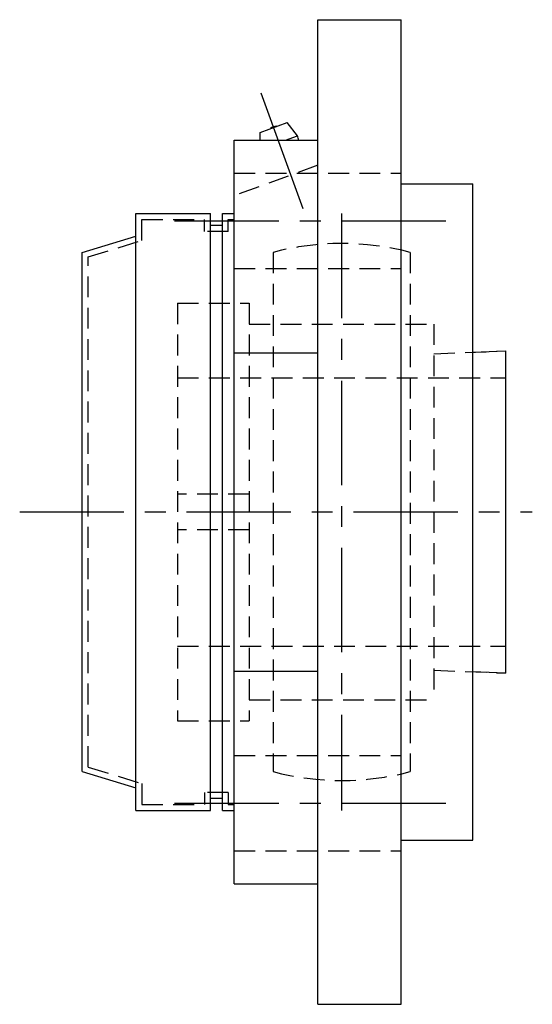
# Model space of a CAD drawing. Extents: x -93 to 218, y -92 to 218.
# Tile 11 of 11: x 132 to 218, y -83 to 83. Entities that reach past the tile are written whole.
import ezdxf

# ---------------------------------------------------------------- set-up
doc = ezdxf.new("R2010")
doc.units = 0
doc.header["$LTSCALE"] = 14
doc.linetypes.add('CENTER', pattern=[2, 1.25, -0.25, 0.25, -0.25])
doc.linetypes.add('HIDDEN', pattern=[0.375, 0.25, -0.125])
doc.layers.get('0').update_dxf_attribs({"linetype": 'CONTINUOUS'})
doc.layers.add('CENTER', color=1, linetype='CENTER')
doc.layers.add('HIDDEN', color=3, linetype='HIDDEN')

msp = doc.modelspace()

# ---------------------------------------------------------------- linework, layer by layer
for p, q in [((182.5, 82.5), (196.5, 82.5)), ((182.5, -82.5), (182.5, 82.5)), ((196.5, -82.5), (196.5, 82.5)), ((172.84, 63.62), (177.35, 65.27)), ((179.12, 63.04), (177.35, 65.27)), ((172.87, 62.29), (172.84, 63.62)), ((177.07, 62.29), (179.12, 63.04)), ((168.5, -62.29), (168.5, 62.29)), ((168.5, 62.29), (182.5, 62.29)), ((196.5, 55), (208.5, 55)), ((208.5, -55), (208.5, 55)), ((152, -50), (152, 50)), ((152, 50), (164.5, 50)), ((164.5, -50), (164.5, 50)), ((166.5, -50), (166.5, 50)), ((166.5, 50), (168.5, 50)), ((166.5, 48), (164.5, 48)), ((143, 43.5), (152, 46.24)), ((143, -43.5), (143, 43.5)), ((168.5, 26.69), (182.5, 26.69)), ((208.5, 26.77), (214, 27)), ((214, 27), (214, -27)), ((168.5, -26.69), (182.5, -26.69)), ((214, -27), (208.5, -26.77)), ((143, -43.5), (152, -46.24)), ((166.5, -48), (164.5, -48)), ((152, -50), (164.5, -50)), ((166.5, -50), (168.5, -50)), ((196.5, -55), (208.5, -55)), ((168.5, -62.29), (182.5, -62.29)), ((182.5, -82.5), (196.5, -82.5))]:
    msp.add_line(p, q)
for centre, radius, start, end in [((175.6, 63.05), 1.59, 89.555, 130.445), ((176.02, 61.91), 3.3, 6.6549, 20)]:
    msp.add_arc(centre, radius, start, end)
at = {"layer": 'CENTER', "linetype": 'CONTINUOUS'}
msp.add_line((180.05, 50.82), (173.01, 70.18), dxfattribs=at)
at = {"layer": 'CENTER'}
for p, q in [((186.5, 50), (186.5, -50)), ((158.5, 48.79), (206.5, 48.79)), ((132.5, 0), (218.5, 0)), ((158.5, -48.79), (206.5, -48.79))]:
    msp.add_line(p, q, dxfattribs=at)
at = {"layer": 'HIDDEN'}
for p, q in [((182.5, 58.1), (168.5, 53)), ((168.5, 56.79), (196.5, 56.79)), ((153, 49), (163.5, 49)), ((153, 45.5), (153, 49)), ((163.5, 47), (163.5, 49)), ((167.5, 47), (167.5, 49)), ((167.5, 49), (168.5, 49)), ((167.5, 47), (163.5, 47)), ((144, 42.76), (153, 45.5)), ((175, 43.51), (175, -43.51)), ((198, 43.51), (198, -43.51)), ((144, -42.76), (144, 42.76)), ((168.5, 40.79), (196.5, 40.79)), ((159, 35), (159, -35)), ((159, 35), (171, 35)), ((171, 35), (171, -35)), ((171, 31.5), (202, 31.5)), ((202, 31.5), (202, -31.5)), ((202, 26.5), (214, 27)), ((214, 27), (214, -27)), ((159, 22.5), (214, 22.5)), ((171, 3), (159, 3)), ((171, -3), (159, -3)), ((159, -22.5), (214, -22.5)), ((202, -26.5), (214, -27)), ((171, -31.5), (202, -31.5)), ((159, -35), (171, -35)), ((168.5, -40.79), (196.5, -40.79)), ((144, -42.76), (153, -45.5)), ((153, -45.5), (153, -49)), ((167.5, -47), (163.5, -47)), ((163.5, -47), (163.5, -49)), ((167.5, -47), (167.5, -49)), ((153, -49), (163.5, -49)), ((167.5, -49), (168.5, -49)), ((168.5, -56.79), (196.5, -56.79))]:
    msp.add_line(p, q, dxfattribs=at)
for start, end in [(75.1935, 104.8065), (255.1935, 284.8065)]:
    msp.add_arc((186.5, 0), 45, start, end, dxfattribs=at)

doc.saveas('drawing.dxf')
